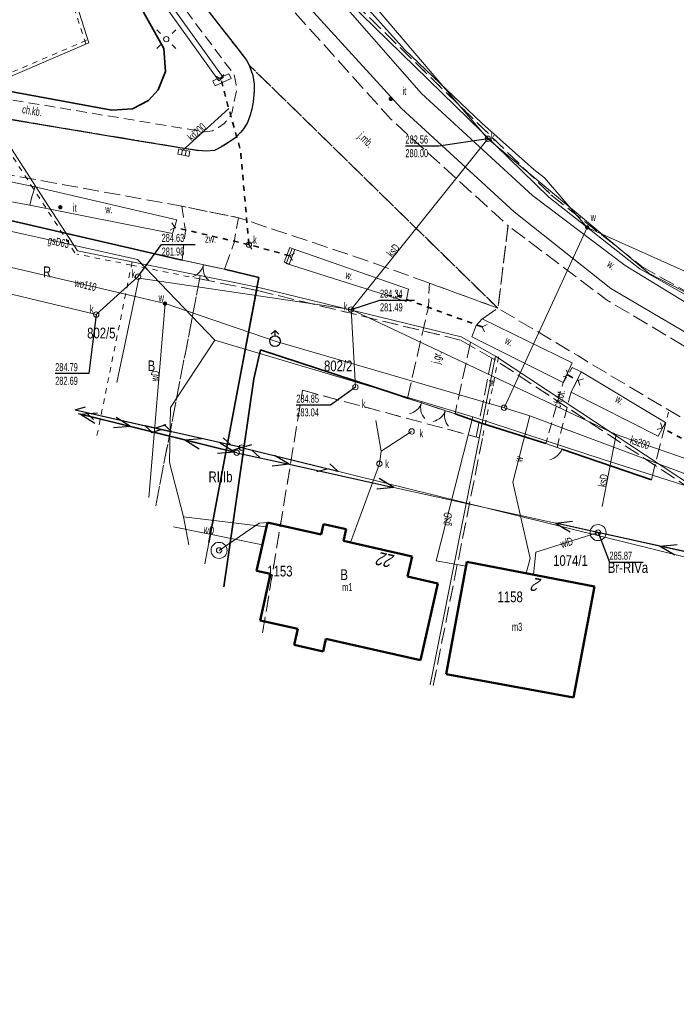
# Model space of a CAD drawing. Header units: metres. Extents: x 7428509 to 7430603, y 5527625 to 5529161.
# Tile 13 of 29: x 7430063 to 7430124, y 5527736 to 5527827. Entities that reach past the tile are written whole.
import ezdxf
from ezdxf.enums import TextEntityAlignment as Align

# ---------------------------------------------------------------- set-up
doc = ezdxf.new("R2010")
doc.units = ezdxf.units.M
doc.header["$MEASUREMENT"] = 0
for name, pattern in [('0.5_0.5', [1, 0.5, -0.5]), ('1.0_0.5', [1.5, 1, -0.5]), ('1.5_0.5', [2, 1.5, -0.5]), ('219-500', [0]), ('egkk-500', [2, 1.5, -0.5]), ('egug-500', [1, 0.5, -0.5]), ('otkz_500', [1, 0.5, -0.5]), ('otob_500', [0]), ('otof_500', [0]), ('suep_nn_500', [0]), ('sutp_500', [0])]:
    doc.linetypes.add(name, pattern=pattern)
doc.layers.get('0').update_dxf_attribs({"color": 2, "linetype": 'CONTINUOUS', "lineweight": 5})
for name, color, linetype in [('210-oznaczenie konturu użytku gruntowego', 7, 'CONTINUOUS'), ('211-numer działki ewidencyjnej', 7, 'CONTINUOUS'), ('217-Granica konturu po granicy działki', 7, 'CONTINUOUS'), ('217-kontur klasyfikacyjny', 7, 'CONTINUOUS'), ('218-Granica użytku po granicy działki', 7, 'CONTINUOUS'), ('218-kontur użytku gruntowego', 7, 'CONTINUOUS'), ('219-działka ewidencyjna', 7, 'CONTINUOUS'), ('238-Punkt adresowy budynku', 7, 'CONTINUOUS'), ('312-budynek ewidencyjny', 7, 'CONTINUOUS'), ('312-oznaczenie budynku ewidencyjnego', 7, 'CONTINUOUS'), ('312-oznaczenie budynku ewidencyjnego-Atr117', 7, 'CONTINUOUS'), ('brama', 7, 'CONTINUOUS'), ('chodnik', 7, 'CONTINUOUS'), ('chodnik-Atr17', 7, 'CONTINUOUS'), ('furtka', 7, 'CONTINUOUS'), ('hydrant', 7, 'CONTINUOUS'), ('inny obiekt zagospodarowania terenu', 7, 'CONTINUOUS'), ('inny obiekt zagospodarowania terenu-Atr17', 7, 'CONTINUOUS'), ('jezdnia', 7, 'CONTINUOUS'), ('jezdnia-Atr17', 7, 'CONTINUOUS'), ('kratka ściekowa', 7, 'CONTINUOUS'), ('krawężnik', 7, 'CONTINUOUS'), ('latarnia', 7, 'CONTINUOUS'), ('obszar utwardzony', 7, 'CONTINUOUS'), ('obszar utwardzony-Atr17', 7, 'CONTINUOUS'), ('ogrodzenie trwałe', 7, 'CONTINUOUS'), ('podpora (punkt)', 7, 'CONTINUOUS'), ('przepust', 7, 'CONTINUOUS'), ('przewód elektroenergetyczny niskiego napięcia', 7, 'CONTINUOUS'), ('przewód gazowy', 7, 'CONTINUOUS'), ('przewód gazowy-Atr1', 7, 'CONTINUOUS'), ('przewód kanalizacyjny', 7, 'CONTINUOUS'), ('przewód kanalizacyjny-Atr1', 7, 'CONTINUOUS'), ('przewód telekomunikacyjny napowietrzny', 7, 'CONTINUOUS'), ('przewód wodociągowy', 7, 'CONTINUOUS'), ('przewód wodociągowy-Atr1', 7, 'CONTINUOUS'), ('rzędna', 7, 'CONTINUOUS'), ('rzędna-Atr2', 7, 'CONTINUOUS'), ('rzędna-Atr3', 7, 'CONTINUOUS'), ('rów przydrożny (linia)', 7, 'CONTINUOUS'), ('rów przydrożny (poligon)', 7, 'CONTINUOUS'), ('rów przydrożny (poligon)-Atr17', 7, 'CONTINUOUS'), ('studnia zwykła', 7, 'CONTINUOUS'), ('słup przewodów napowietrznych', 7, 'CONTINUOUS'), ('właz do komory lub kanału - okrągły', 7, 'CONTINUOUS'), ('właz do komory lub kanału - okrągły-Atr17', 7, 'CONTINUOUS'), ('zasuwa lub zawór', 7, 'CONTINUOUS'), ('zasuwa lub zawór-Atr17', 7, 'CONTINUOUS'), ('ściana oporowa (linia)', 7, 'CONTINUOUS')]:
    doc.layers.add(name, color=color, linetype=linetype)
doc.styles.get("Standard").update_dxf_attribs({"font": 'Working1250', "width": 0.75})
doc.linetypes.add('902-500', pattern='A,3.75,0,[1,ksztalty.shx,S=0.5,R=0,X=0,Y=0],3.75', length=7.5)
doc.linetypes.add('otdn_500_short', pattern='A,2.5,0,[21,ksztalty.shx,S=0.5,R=0,X=-1,Y=0],0.5', length=3)

# ---------------------------------------------------------------- blocks, each defined once
blk = doc.blocks.new('US25')
at = {"linetype": 'Continuous', "lineweight": 0}
h = blk.add_hatch(color=0, dxfattribs=at)
edge = h.paths.add_edge_path()
edge.add_arc((0, 0), 0.2, 0, 360)
blk = doc.blocks.new('US22')
at = {"color": 0, "linetype": 'Continuous', "lineweight": 13}
blk.add_circle((0, 0), 0.25, dxfattribs=at)
blk = doc.blocks.new('PW01')
at = {"linetype": 'Continuous', "lineweight": 13}
h = blk.add_hatch(color=0, dxfattribs=at)
edge = h.paths.add_edge_path()
edge.add_arc((0, 0), 0.045, 0, 360)
blk = doc.blocks.new('SM01')
at = {"color": 0, "linetype": 'Continuous', "lineweight": 13}
for p, q in [((-0.53, 0.531), (-0.883, 0.884)), ((0.531, 0.531), (0.884, 0.884)), ((-0.53, -0.53), (-0.883, -0.883)), ((0.531, -0.53), (0.884, -0.883))]:
    blk.add_line(p, q, dxfattribs=at)
blk.add_circle((0, 0), 0.25, dxfattribs=at)
blk = doc.blocks.new('IB04')
at = {"color": 0, "linetype": 'Continuous', "lineweight": 13}
blk.add_circle((0, 0), 0.25, dxfattribs=at)
blk = doc.blocks.new('US05')
at = {"color": 0, "linetype": 'Continuous', "lineweight": 13}
for p, q in [((-0.525, -0.25), (-0.525, 0.25)), ((-0.525, 0.25), (-0.175, 0.25)), ((-0.175, -0.25), (-0.175, 0.25)), ((-0.175, 0.25), (0.175, 0.25)), ((0.175, -0.25), (0.175, 0.25)), ((0.175, 0.25), (0.525, 0.25)), ((0.525, -0.25), (0.525, 0.25)), ((-0.525, -0.25), (-0.175, -0.25)), ((-0.175, -0.25), (0.175, -0.25)), ((0.175, -0.25), (0.525, -0.25))]:
    blk.add_line(p, q, dxfattribs=at)
blk = doc.blocks.new('US13')
at = {"color": 0, "linetype": 'Continuous', "lineweight": 13}
for radius in [0.75, 0.25]:
    blk.add_circle((0, 0), radius, dxfattribs=at)
blk = doc.blocks.new('US15')
at = {"color": 0, "linetype": 'Continuous', "lineweight": 13}
blk.add_circle((0, 0), 0.25, dxfattribs=at)
blk = doc.blocks.new('SUWH')
at = {"color": 0, "linetype": 'Continuous'}
for p in [(-0.354, 0.646), (0, 0.5), (0.354, 0.646)]:
    blk.add_line(p, (0, 1), dxfattribs=at)
blk.add_circle((0, 0), 0.5, dxfattribs=at)
blk = doc.blocks.new('IB05')
at = {"color": 0, "linetype": 'Continuous', "lineweight": 13}
for q in [(0.354, 0.354), (0.354, -0.354)]:
    blk.add_line((0, 0), q, dxfattribs=at)
blk = doc.blocks.new('SUTP')
at = {"color": 0, "linetype": 'Continuous'}
for p, q in [((0, 0), (0.866, 0.5)), ((0, 0), (9.232, 0)), ((1.866, -0.5), (1, 0)), ((7.366, -0.5), (8.232, 0)), ((9.232, 0), (8.366, 0.5))]:
    blk.add_line(p, q, dxfattribs=at)
blk = doc.blocks.new('OK04')
at = {"color": 0, "linetype": 'Continuous', "lineweight": 0}
blk.add_arc((1.5, 0.001), 1.5, 120, 180, dxfattribs=at)
blk = doc.blocks.new('OK02')
at = {"color": 0, "linetype": 'Continuous', "lineweight": 0}
for centre, start, end in [((-1.5, 0), 0, 60), ((1.5, 0), 120, 180)]:
    blk.add_arc(centre, 1.5, start, end, dxfattribs=at)
blk = doc.blocks.new('SUEP1')
at = {"color": 0, "linetype": 'Continuous'}
for p, q in [((0, 0), (5, 0)), ((5, 0), (3.5, 0.5)), ((5, 0), (3.5, -0.5)), ((5, 0), (15, 0)), ((15, 0), (13.5, 0.5)), ((15, 0), (13.5, -0.5))]:
    blk.add_line(p, q, dxfattribs=at)

msp = doc.modelspace()

# ---------------------------------------------------------------- linework, layer by layer
at = {"layer": '217-Granica konturu po granicy działki', "color": 3, "linetype": '1.5_0.5', "lineweight": 18}
for p, q in [((7430091.289, 5527831.835), (7430112.539, 5527811.105)), ((7430112.516, 5527811.125), (7430112.516, 5527811.125)), ((7430112.516, 5527811.125), (7430112.516, 5527811.125)), ((7430112.516, 5527811.125), (7430120.976, 5527804.445)), ((7430112.539, 5527811.105), (7430112.539, 5527811.105)), ((7430112.539, 5527811.105), (7430112.539, 5527811.105)), ((7430120.938, 5527804.471), (7430120.938, 5527804.471)), ((7430120.938, 5527804.471), (7430120.938, 5527804.471)), ((7430120.938, 5527804.471), (7430138.138, 5527794.731)), ((7430120.976, 5527804.445), (7430120.976, 5527804.445)), ((7430120.976, 5527804.445), (7430120.976, 5527804.445)), ((7430085.101, 5527802.206), (7430079.751, 5527803.286)), ((7430079.751, 5527803.286), (7430079.751, 5527803.286)), ((7430079.751, 5527803.286), (7430079.751, 5527803.286)), ((7430104.079, 5527797.579), (7430085.089, 5527802.209)), ((7430085.089, 5527802.209), (7430085.089, 5527802.209)), ((7430085.089, 5527802.209), (7430085.089, 5527802.209)), ((7430085.101, 5527802.206), (7430085.101, 5527802.206)), ((7430085.101, 5527802.206), (7430085.101, 5527802.206)), ((7430107.193, 5527795.809), (7430104.003, 5527797.609)), ((7430104.003, 5527797.609), (7430104.003, 5527797.609)), ((7430104.003, 5527797.609), (7430104.003, 5527797.609)), ((7430104.079, 5527797.579), (7430104.079, 5527797.579)), ((7430104.079, 5527797.579), (7430104.079, 5527797.579)), ((7430105.536, 5527788.528), (7430107.046, 5527796.128)), ((7430107.046, 5527796.128), (7430107.046, 5527796.128)), ((7430107.046, 5527796.128), (7430107.046, 5527796.128)), ((7430127.375, 5527782.499), (7430107.175, 5527795.819)), ((7430107.175, 5527795.819), (7430107.175, 5527795.819)), ((7430107.175, 5527795.819), (7430107.175, 5527795.819)), ((7430107.193, 5527795.809), (7430107.193, 5527795.809)), ((7430107.193, 5527795.809), (7430107.193, 5527795.809)), ((7430106.124, 5527788.412), (7430101.536, 5527765.386)), ((7430105.536, 5527788.528), (7430105.536, 5527788.528)), ((7430105.536, 5527788.528), (7430105.536, 5527788.528)), ((7430106.124, 5527788.412), (7430106.124, 5527788.412)), ((7430106.124, 5527788.412), (7430106.124, 5527788.412)), ((7430101.536, 5527765.386), (7430101.536, 5527765.386)), ((7430101.536, 5527765.386), (7430101.536, 5527765.386))]:
    msp.add_line(p, q, dxfattribs=at)
at = {"layer": '217-kontur klasyfikacyjny', "color": 92, "linetype": 'egkk-500', "lineweight": 18, "flags": 128}
for points in [[(7430079.81, 5527803.58), (7430075.656, 5527782.138)], [(7430085.625, 5527770.294), (7430089.35, 5527792.9)], [(7430089.35, 5527792.9), (7430105.83, 5527788.47)]]:
    msp.add_lwpolyline(points, dxfattribs=at)
at = {"layer": '218-Granica użytku po granicy działki', "color": 3, "linetype": '0.5_0.5', "lineweight": 18}
for p, q in [((7430069.124, 5527825.199), (7430063.064, 5527844.239)), ((7430091.289, 5527831.835), (7430112.539, 5527811.105)), ((7430058.632, 5527820.996), (7430069.292, 5527825.566)), ((7430069.124, 5527825.199), (7430069.124, 5527825.199)), ((7430069.124, 5527825.199), (7430069.124, 5527825.199)), ((7430069.292, 5527825.566), (7430069.292, 5527825.566)), ((7430069.292, 5527825.566), (7430069.292, 5527825.566)), ((7430064.258, 5527811.677), (7430058.498, 5527820.557)), ((7430068.108, 5527805.727), (7430064.258, 5527811.677)), ((7430064.258, 5527811.677), (7430064.258, 5527811.677)), ((7430064.258, 5527811.677), (7430064.258, 5527811.677)), ((7430064.258, 5527811.677), (7430064.258, 5527811.677)), ((7430064.258, 5527811.677), (7430064.258, 5527811.677)), ((7430112.516, 5527811.125), (7430112.516, 5527811.125)), ((7430112.516, 5527811.125), (7430112.516, 5527811.125)), ((7430112.516, 5527811.125), (7430120.976, 5527804.445)), ((7430112.539, 5527811.105), (7430112.539, 5527811.105)), ((7430112.539, 5527811.105), (7430112.539, 5527811.105)), ((7430068.108, 5527805.727), (7430068.108, 5527805.727)), ((7430068.108, 5527805.727), (7430068.108, 5527805.727)), ((7430073.391, 5527804.566), (7430068.301, 5527805.596)), ((7430068.301, 5527805.596), (7430068.301, 5527805.596)), ((7430068.301, 5527805.596), (7430068.301, 5527805.596)), ((7430079.751, 5527803.286), (7430073.391, 5527804.566)), ((7430073.391, 5527804.566), (7430073.391, 5527804.566)), ((7430073.391, 5527804.566), (7430073.391, 5527804.566)), ((7430073.391, 5527804.566), (7430073.391, 5527804.566)), ((7430073.391, 5527804.566), (7430073.391, 5527804.566)), ((7430120.938, 5527804.471), (7430120.938, 5527804.471)), ((7430120.938, 5527804.471), (7430120.938, 5527804.471)), ((7430120.938, 5527804.471), (7430138.138, 5527794.731)), ((7430120.976, 5527804.445), (7430120.976, 5527804.445)), ((7430120.976, 5527804.445), (7430120.976, 5527804.445)), ((7430079.751, 5527803.286), (7430079.751, 5527803.286)), ((7430079.751, 5527803.286), (7430079.751, 5527803.286)), ((7430085.101, 5527802.206), (7430079.751, 5527803.286)), ((7430079.751, 5527803.286), (7430079.751, 5527803.286)), ((7430079.751, 5527803.286), (7430079.751, 5527803.286)), ((7430104.079, 5527797.579), (7430085.089, 5527802.209)), ((7430085.089, 5527802.209), (7430085.089, 5527802.209)), ((7430085.089, 5527802.209), (7430085.089, 5527802.209)), ((7430085.101, 5527802.206), (7430085.101, 5527802.206)), ((7430085.101, 5527802.206), (7430085.101, 5527802.206)), ((7430107.193, 5527795.809), (7430104.003, 5527797.609)), ((7430104.003, 5527797.609), (7430104.003, 5527797.609)), ((7430104.003, 5527797.609), (7430104.003, 5527797.609)), ((7430104.079, 5527797.579), (7430104.079, 5527797.579)), ((7430104.079, 5527797.579), (7430104.079, 5527797.579)), ((7430107.634, 5527796.012), (7430106.124, 5527788.412)), ((7430127.375, 5527782.499), (7430107.175, 5527795.819)), ((7430107.175, 5527795.819), (7430107.175, 5527795.819)), ((7430107.175, 5527795.819), (7430107.175, 5527795.819)), ((7430107.193, 5527795.809), (7430107.193, 5527795.809)), ((7430107.193, 5527795.809), (7430107.193, 5527795.809)), ((7430107.634, 5527796.012), (7430107.634, 5527796.012)), ((7430107.634, 5527796.012), (7430107.634, 5527796.012)), ((7430106.124, 5527788.412), (7430101.536, 5527765.386)), ((7430106.124, 5527788.412), (7430106.124, 5527788.412)), ((7430106.124, 5527788.412), (7430106.124, 5527788.412)), ((7430106.124, 5527788.412), (7430106.124, 5527788.412)), ((7430106.124, 5527788.412), (7430106.124, 5527788.412)), ((7430101.536, 5527765.386), (7430101.536, 5527765.386)), ((7430101.536, 5527765.386), (7430101.536, 5527765.386))]:
    msp.add_line(p, q, dxfattribs=at)
at = {"layer": '218-kontur użytku gruntowego', "color": 3, "linetype": 'egug-500', "lineweight": 18, "flags": 128}
for points in [[(7430073.45, 5527804.86), (7430070.166, 5527788.661)], [(7430075.656, 5527782.138), (7430079.81, 5527803.58)], [(7430085.625, 5527770.294), (7430089.35, 5527792.9)], [(7430089.35, 5527792.9), (7430105.83, 5527788.47)]]:
    msp.add_lwpolyline(points, dxfattribs=at)
at = {"layer": '219-działka ewidencyjna', "color": 7, "linetype": '219-500', "lineweight": 18, "flags": 128}
for points in [[(7430063.35, 5527844.33), (7430069.41, 5527825.29)], [(7430091.08, 5527831.62), (7430112.33, 5527810.89)], [(7430058.75, 5527820.72), (7430069.41, 5527825.29)], [(7430058.75, 5527820.72), (7430064.51, 5527811.84)], [(7430068.36, 5527805.89), (7430064.51, 5527811.84)], [(7430112.33, 5527810.89), (7430120.79, 5527804.21)], [(7430068.36, 5527805.89), (7430085.16, 5527802.5)], [(7430120.79, 5527804.21), (7430137.99, 5527794.47)], [(7430080.219, 5527776.717), (7430085.16, 5527802.5)], [(7430104.15, 5527797.87), (7430085.16, 5527802.5)], [(7430107.34, 5527796.07), (7430104.15, 5527797.87)], [(7430101.242, 5527765.444), (7430107.34, 5527796.07)], [(7430107.34, 5527796.07), (7430127.54, 5527782.75)]]:
    msp.add_lwpolyline(points, dxfattribs=at)
at = {"layer": '312-budynek ewidencyjny', "color": 7, "linetype": 'Continuous', "lineweight": 50, "flags": 128}
for points in [[(7430085.06, 5527776.08), (7430086.08, 5527780.58)], [(7430086.08, 5527780.58), (7430091.09, 5527779.45)], [(7430091.09, 5527779.45), (7430091.3, 5527780.42)], [(7430091.3, 5527780.42), (7430093.43, 5527779.94)], [(7430093.43, 5527779.94), (7430093.18, 5527778.85)], [(7430093.18, 5527778.85), (7430099.56, 5527777.41)], [(7430099.56, 5527777.41), (7430099.14, 5527775.54)], [(7430102.75, 5527766.43), (7430104.68, 5527776.89)], [(7430104.68, 5527776.89), (7430116.59, 5527774.62)], [(7430086.37, 5527775.78), (7430085.06, 5527776.08)], [(7430085.39, 5527771.44), (7430086.37, 5527775.78)], [(7430099.14, 5527775.54), (7430101.97, 5527774.9)], [(7430101.97, 5527774.9), (7430100.35, 5527767.75)], [(7430116.59, 5527774.62), (7430114.63, 5527764.26)], [(7430088.91, 5527770.65), (7430085.39, 5527771.44)], [(7430088.58, 5527769.16), (7430088.91, 5527770.65)], [(7430091.53, 5527769.73), (7430091.27, 5527768.56)], [(7430100.35, 5527767.75), (7430091.53, 5527769.73)], [(7430091.27, 5527768.56), (7430088.58, 5527769.16)], [(7430114.63, 5527764.26), (7430102.75, 5527766.43)]]:
    msp.add_lwpolyline(points, dxfattribs=at)
at = {"layer": 'brama', "color": 7, "linetype": 'otob_500', "lineweight": 18, "flags": 128}
for points in [[(7430082.08, 5527804.18), (7430078.12, 5527805.02)], [(7430103.57, 5527790.71), (7430101.74, 5527791.3), (7430099.13, 5527792.15)]]:
    msp.add_lwpolyline(points, dxfattribs=at)
at = {"layer": 'chodnik', "color": 7, "linetype": '1.0_0.5', "lineweight": 18, "flags": 128}
for points in [[(7430032.19, 5528026.26), (7430034, 5528026.44), (7430037.56, 5527998.2), (7430037.79, 5527996.14), (7430038.96, 5527986.19), (7430039.76, 5527979.21), (7430040.73, 5527971.27), (7430041.93, 5527961.49), (7430042.92, 5527953.53), (7430043.18, 5527951.54), (7430043.92, 5527945.61), (7430044.65, 5527939.65), (7430045.39, 5527933.85), (7430045.91, 5527929.9), (7430045.98, 5527929.43), (7430046.57, 5527924.94), (7430047.3, 5527919.97), (7430047.88, 5527916.03), (7430048.54, 5527912.07), (7430049.23, 5527908.12), (7430049.72, 5527905.18), (7430050.17, 5527902.71), (7430050.78, 5527899.26), (7430051.36, 5527896.33), (7430051.93, 5527893.41), (7430052.54, 5527890.44), (7430053.18, 5527887.55), (7430053.62, 5527885.57), (7430053.72, 5527885.17), (7430054.32, 5527882.67), (7430055.12, 5527879.82), (7430056.22, 5527875.95), (7430057.58, 5527871.46), (7430058.24, 5527869.51), (7430058.92, 5527867.65), (7430059.99, 5527864.79), (7430060.69, 5527862.91), (7430061.9, 5527860.16), (7430062.3, 5527859.17), (7430063.14, 5527857.42), (7430064.37, 5527854.68), (7430065.45, 5527852.48), (7430066.15, 5527851.12), (7430067.34, 5527848.88), (7430068.84, 5527846.26), (7430070.36, 5527843.74), (7430071.96, 5527841.16), (7430075.68, 5527835.21), (7430077.34, 5527832.69), (7430078.49, 5527831.07), (7430079.67, 5527829.43), (7430081.51, 5527827.03), (7430083.31, 5527824.72), (7430084.11, 5527823.66), (7430084.36, 5527823.22), (7430084.71, 5527822.25), (7430084.84, 5527821.44), (7430084.83, 5527820.78), (7430084.75, 5527819.78), (7430084.62, 5527819.11), (7430084.47, 5527818.55), (7430084.2, 5527817.85), (7430084.04, 5527817.56), (7430083.83, 5527817.26), (7430083.6, 5527816.96), (7430083.11, 5527816.47), (7430082.62, 5527816.11), (7430081.73, 5527815.55), (7430081.12, 5527815.26), (7430080.37, 5527815.2), (7430079.64, 5527815.26), (7430073.7, 5527816.23), (7430050.63, 5527820.08), (7430042.585, 5527821.432)], [(7430041.961, 5527823.313), (7430043.82, 5527823), (7430043.96, 5527823.93), (7430045.59, 5527823.65), (7430045.48, 5527822.69), (7430051.07, 5527821.83), (7430073.83, 5527818.04), (7430079.75, 5527817.07), (7430080.21, 5527816.98), (7430080.94, 5527817.1), (7430081.51, 5527817.4), (7430082.05, 5527817.77), (7430082.51, 5527818.3), (7430082.79, 5527818.86), (7430083.18, 5527820.86), (7430083.14, 5527821.38), (7430083.07, 5527821.88), (7430082.94, 5527822.35), (7430080, 5527826.26), (7430078.24, 5527828.63), (7430077.02, 5527830.25), (7430076.46, 5527831.07), (7430074.93, 5527833.4), (7430069.97, 5527841.16), (7430068.38, 5527843.7), (7430067.39, 5527845.4), (7430064.96, 5527849.75), (7430063.91, 5527851.73), (7430062.73, 5527854.19), (7430061.51, 5527856.76), (7430060.61, 5527858.73), (7430060.24, 5527859.66), (7430059.46, 5527861.53), (7430058.67, 5527863.23), (7430057.87, 5527865.49), (7430056.95, 5527868.01), (7430056.2, 5527870.12), (7430055.08, 5527873.71), (7430054.55, 5527875.68), (7430053.68, 5527878.51), (7430053.2, 5527880.7), (7430052.61, 5527882.82), (7430052.03, 5527885.3), (7430051.14, 5527889.16), (7430050.49, 5527892.12), (7430049.74, 5527896.02), (7430049.05, 5527899.46), (7430048.15, 5527904.44), (7430047.73, 5527907), (7430047.1, 5527910.63), (7430046.57, 5527913.9), (7430045.83, 5527918.56), (7430044.67, 5527926.45), (7430044.32, 5527929.12), (7430043.78, 5527933.41), (7430042.64, 5527940.31), (7430042.59, 5527942.31), (7430041.45, 5527951.55), (7430041.39, 5527952.27), (7430040.28, 5527961.2), (7430039.17, 5527970.12), (7430037.97, 5527980.04), (7430036.92, 5527989.03), (7430036.11, 5527995.98), (7430032.19, 5528026.26)]]:
    msp.add_lwpolyline(points, dxfattribs=at)
msp.add_lwpolyline([(7430114.5, 5527795.02), (7430115.33, 5527794.61), (7430114.41, 5527792.73), (7430114.25, 5527792.21), (7430113.09, 5527787.57), (7430112.04, 5527787.93), (7430113.65, 5527793.62)], close=True, dxfattribs=at)
at = {"layer": 'furtka', "color": 7, "linetype": 'otof_500', "lineweight": 18, "flags": 128}
msp.add_lwpolyline([(7430113.53, 5527787.42), (7430112.04, 5527787.93)], dxfattribs=at)
at = {"layer": 'jezdnia', "color": 7, "linetype": '1.5_0.5', "lineweight": 18, "flags": 128}
for points in [[(7430107.57, 5527800.55), (7430084.36, 5527823.22), (7430084.11, 5527823.66), (7430083.31, 5527824.72), (7430081.51, 5527827.03), (7430079.67, 5527829.43), (7430078.49, 5527831.07), (7430077.34, 5527832.69), (7430075.68, 5527835.21), (7430071.96, 5527841.16), (7430070.36, 5527843.74), (7430068.84, 5527846.26), (7430067.34, 5527848.88), (7430066.15, 5527851.12), (7430065.45, 5527852.48), (7430064.37, 5527854.68), (7430063.14, 5527857.42), (7430062.3, 5527859.17), (7430061.9, 5527860.16), (7430060.69, 5527862.91), (7430059.99, 5527864.79), (7430058.92, 5527867.65), (7430058.24, 5527869.51), (7430057.58, 5527871.46), (7430056.22, 5527875.95), (7430055.12, 5527879.82), (7430054.32, 5527882.67), (7430053.72, 5527885.17), (7430053.62, 5527885.57), (7430053.18, 5527887.55), (7430052.54, 5527890.44), (7430051.93, 5527893.41), (7430051.36, 5527896.33), (7430050.78, 5527899.26), (7430050.17, 5527902.71), (7430049.72, 5527905.18), (7430049.23, 5527908.12), (7430048.54, 5527912.07), (7430047.88, 5527916.03), (7430047.3, 5527919.97), (7430046.57, 5527924.94), (7430045.98, 5527929.43), (7430045.91, 5527929.9), (7430045.39, 5527933.85), (7430044.65, 5527939.65), (7430043.92, 5527945.61), (7430043.18, 5527951.54), (7430049.29, 5527952.34), (7430052.08, 5527930.12), (7430056.32, 5527903.31), (7430057.82, 5527895.02), (7430059.62, 5527886.51), (7430063.67, 5527872.63), (7430068.18, 5527861.13), (7430074.19, 5527849.12), (7430080.95, 5527838.32), (7430087.82, 5527829.03), (7430097.62, 5527818.14), (7430108.51, 5527808.26)], [(7430218.72, 5527774.18), (7430227.31, 5527774.43), (7430231.28, 5527774.78), (7430239.73, 5527775.28), (7430258.88, 5527776.6), (7430265.78, 5527776.94), (7430272.99, 5527777.08), (7430275.65, 5527777.09), (7430279.78, 5527777.08), (7430287.68, 5527776.81), (7430300.49, 5527775.58), (7430307.06, 5527774.6), (7430313.64, 5527773.32), (7430319.73, 5527772.11), (7430324.82, 5527770.64), (7430333.05, 5527768.08), (7430338.5, 5527766), (7430343.67, 5527764.03), (7430352.21, 5527760.93), (7430363.19, 5527756.51), (7430374.78, 5527752.04), (7430383.71, 5527748.4), (7430391.19, 5527745.47), (7430398.82, 5527742.26), (7430405.67, 5527739.56), (7430416.91, 5527734.95), (7430426.65, 5527730.94), (7430433.43, 5527728.12), (7430437.36, 5527726.5), (7430449.37, 5527721.78), (7430451.39, 5527720.79), (7430454.51, 5527719.6), (7430464.72, 5527715.44), (7430474.73, 5527710.97), (7430482.04, 5527707.47), (7430487.88, 5527704.42), (7430493.78, 5527701.27), (7430498.17, 5527698.65), (7430504.13, 5527695.31), (7430510.77, 5527690.85), (7430521, 5527683.91), (7430532.55, 5527676.34), (7430544.06, 5527668.43), (7430549.96, 5527664.51), (7430559.13, 5527658.16), (7430571.4, 5527649.51), (7430569.45, 5527643.86), (7430555.54, 5527653.3), (7430546.8, 5527659.2), (7430540.11, 5527663.7), (7430529.1, 5527671.25), (7430517.8, 5527679.08), (7430507.45, 5527686.02), (7430501.43, 5527689.95), (7430495.41, 5527693.93), (7430491.1, 5527696.25), (7430485.74, 5527699.33), (7430481.21, 5527701.81), (7430480.13, 5527702.35), (7430471.61, 5527706.18), (7430463.58, 5527709.54), (7430451.04, 5527714.69), (7430447.64, 5527716.07), (7430440.85, 5527718.96), (7430435.02, 5527721.25), (7430430.87, 5527722.99), (7430424.16, 5527725.77), (7430414.42, 5527729.68), (7430403.46, 5527734.19), (7430396.47, 5527737.08), (7430389.75, 5527739.82), (7430382.09, 5527742.69), (7430372.75, 5527746.43), (7430361.16, 5527750.96), (7430349.66, 5527755.38), (7430341.86, 5527758.43), (7430336.34, 5527760.63), (7430331.23, 5527762.31), (7430323.1, 5527764.98), (7430318.31, 5527766.28), (7430312.85, 5527767.47), (7430304.15, 5527769.03), (7430300.25, 5527769.55), (7430287.26, 5527770.83), (7430280.45, 5527771.04), (7430275.3, 5527771.07), (7430273.11, 5527771.05), (7430266.58, 5527770.97), (7430259.14, 5527770.67), (7430239.76, 5527769.43), (7430231.81, 5527768.91), (7430225.21, 5527768.56), (7430224.52, 5527768.48), (7430218.39, 5527768.43), (7430214.4, 5527768.28), (7430211.27, 5527768.15), (7430207.41, 5527768.07), (7430204.52, 5527768.02), (7430196.23, 5527768.43), (7430185.83, 5527769.19), (7430181.8, 5527769.85), (7430178.28, 5527770.29), (7430167.45, 5527772.79), (7430160.97, 5527774.51), (7430155.15, 5527776.42), (7430154.1, 5527776.75), (7430150.29, 5527778.22), (7430145.6, 5527780.1), (7430143.71, 5527781.18), (7430137.72, 5527783.81), (7430131.73, 5527786.81), (7430128.38, 5527788.35), (7430125.36, 5527789.94), (7430115.89, 5527795.58), (7430115.01, 5527796.13), (7430107.57, 5527800.55), (7430108.51, 5527808.26), (7430117.7, 5527801.33), (7430128.09, 5527795.14), (7430131.32, 5527793.39), (7430137.58, 5527790.41), (7430141.49, 5527788.64), (7430146.14, 5527786.64), (7430154.15, 5527783.23), (7430157.61, 5527782.02), (7430159.64, 5527781.2), (7430165.62, 5527779.38), (7430170.12, 5527778.22), (7430179.29, 5527776.08), (7430182.34, 5527775.63), (7430186.25, 5527774.99), (7430196.42, 5527774.2), (7430204.17, 5527774), (7430212.15, 5527774.03)], [(7430099.13, 5527792.15), (7430101.08, 5527800.63), (7430101.18, 5527802.89), (7430107.57, 5527800.55), (7430106.11, 5527799.55), (7430105.55, 5527798.94), (7430105.13, 5527797.89), (7430103.57, 5527790.71)]]:
    msp.add_lwpolyline(points, close=True, dxfattribs=at)
for points in [[(7430042.585, 5527821.432), (7430050.63, 5527820.08), (7430073.7, 5527816.23), (7430079.64, 5527815.26), (7430080.37, 5527815.2), (7430081.12, 5527815.26), (7430081.73, 5527815.55), (7430082.62, 5527816.11), (7430083.11, 5527816.47), (7430083.6, 5527816.96), (7430083.83, 5527817.26), (7430084.04, 5527817.56), (7430084.2, 5527817.85), (7430084.47, 5527818.55), (7430084.62, 5527819.11), (7430084.75, 5527819.78), (7430084.83, 5527820.78), (7430084.84, 5527821.44), (7430084.71, 5527822.25), (7430084.36, 5527823.22), (7430107.57, 5527800.55), (7430101.18, 5527802.89), (7430094.47, 5527805.29), (7430083.37, 5527808.99), (7430078.08, 5527810.06), (7430058.28, 5527813.66), (7430050.72, 5527814.83), (7430049.84, 5527814.97), (7430047.722, 5527815.328)], [(7430121.88, 5527784.54), (7430123.47, 5527790.86)]]:
    msp.add_lwpolyline(points, dxfattribs=at)
at = {"layer": 'krawężnik', "color": 7, "linetype": 'Continuous', "lineweight": 25, "flags": 128}
for points in [[(7430079.67, 5527829.43), (7430081.51, 5527827.03), (7430083.31, 5527824.72), (7430084.11, 5527823.66), (7430084.36, 5527823.22), (7430084.71, 5527822.25), (7430084.84, 5527821.44), (7430084.83, 5527820.78), (7430084.75, 5527819.78), (7430084.62, 5527819.11), (7430084.47, 5527818.55), (7430084.2, 5527817.85), (7430084.04, 5527817.56), (7430083.83, 5527817.26), (7430083.6, 5527816.96), (7430083.11, 5527816.47), (7430082.62, 5527816.11), (7430081.73, 5527815.55), (7430081.12, 5527815.26), (7430080.37, 5527815.2), (7430079.64, 5527815.26)], [(7430042.585, 5527821.432), (7430050.63, 5527820.08), (7430073.7, 5527816.23), (7430079.64, 5527815.26)]]:
    msp.add_lwpolyline(points, dxfattribs=at)
at = {"layer": 'obszar utwardzony', "color": 7, "linetype": '1.5_0.5', "lineweight": 18, "flags": 128}
msp.add_lwpolyline([(7430078.12, 5527805.02), (7430078.42, 5527807.8), (7430078.08, 5527810.06), (7430083.37, 5527808.99), (7430082.96, 5527806.66), (7430082.08, 5527804.18)], close=True, dxfattribs=at)
at = {"layer": 'ogrodzenie trwałe', "color": 7, "linetype": '902-500', "lineweight": 35, "flags": 128}
for points in [[(7430061.73, 5527851.02), (7430061.85, 5527850.77), (7430076.41, 5527824.75)], [(7430045.37, 5527823.83), (7430071.56, 5527819), (7430073.5, 5527819.15), (7430074.97, 5527819.91), (7430075.89, 5527820.92), (7430076.56, 5527822.63), (7430076.41, 5527824.75)], [(7430058.379, 5527802.666), (7430059.66, 5527809.27), (7430078.12, 5527805.02)], [(7430085.26, 5527803.4), (7430082.08, 5527804.18)], [(7430085.26, 5527803.4), (7430080.61, 5527778.71)], [(7430082.012, 5527774.587), (7430084.79, 5527793.97), (7430085.41, 5527796.67)], [(7430085.41, 5527796.67), (7430097.95, 5527792.56)], [(7430099.13, 5527792.15), (7430097.95, 5527792.56)], [(7430106.05, 5527789.84), (7430103.57, 5527790.71)], [(7430112.04, 5527787.93), (7430106.05, 5527789.84)], [(7430121.88, 5527784.54), (7430113.53, 5527787.42)]]:
    msp.add_lwpolyline(points, dxfattribs=at)
at = {"layer": 'przepust', "color": 7, "linetype": 'otkz_500', "lineweight": 35, "flags": 128}
for points in [[(7430088.16, 5527805.44), (7430084.34, 5527806.48), (7430083.57, 5527815.23), (7430082.46, 5527819.18), (7430081.74, 5527821.9)], [(7430084.34, 5527806.48), (7430077.42, 5527808.08)], [(7430106.1, 5527798.81), (7430098.27, 5527801.66)], [(7430114.12, 5527794.3), (7430115.06, 5527793.81)], [(7430128.23, 5527786.54), (7430122.89, 5527789.39)]]:
    msp.add_lwpolyline(points, dxfattribs=at)
at = {"layer": 'przewód elektroenergetyczny niskiego napięcia', "color": 1, "linetype": 'suep_nn_500', "lineweight": 18, "flags": 128}
for points in [[(7430068.432, 5527790.722), (7430083.21, 5527787.08)], [(7430083.21, 5527787.08), (7430127.59, 5527777.29)]]:
    msp.add_lwpolyline(points, dxfattribs=at)
at = {"layer": 'przewód gazowy', "color": 52, "linetype": 'Continuous', "lineweight": 18, "flags": 128}
for points in [[(7430212.89, 5527762.51), (7430187.84, 5527761.9), (7430167.96, 5527765.73), (7430156.37, 5527770.54), (7430143.45, 5527776.14), (7430131.07, 5527782.08), (7430117.28, 5527786.49), (7430105.22, 5527790.41), (7430081.15, 5527797.57), (7430073.95, 5527805.09), (7430056.2, 5527809.03)], [(7430081.15, 5527797.57), (7430077.04, 5527791.28), (7430076.93, 5527786.16), (7430078.24, 5527781.09)], [(7430105.22, 5527790.41), (7430101.81, 5527776.99), (7430104.61, 5527776.5)], [(7430078.24, 5527781.09), (7430085.98, 5527780.16)], [(7430078.735, 5527778.481), (7430078.24, 5527781.09)]]:
    msp.add_lwpolyline(points, dxfattribs=at)
at = {"layer": 'przewód kanalizacyjny', "color": 34, "linetype": 'Continuous', "lineweight": 18, "flags": 128}
for points in [[(7430121.67, 5527803.79), (7430106.63, 5527816.35), (7430088.16, 5527838.04), (7430073.02, 5527864.21), (7430064.47, 5527895.73)], [(7430078.09, 5527815.19), (7430082.46, 5527819.18)], [(7430094.28, 5527793.19), (7430093.87, 5527800.43), (7430106.63, 5527816.35)], [(7430121.67, 5527803.79), (7430139.04, 5527794.84), (7430165.11, 5527784.96), (7430163.8, 5527769.36), (7430182.62, 5527764.59), (7430195.79, 5527763.28), (7430239.84, 5527764.04), (7430282.61, 5527763.44), (7430297.65, 5527760.78), (7430318.83, 5527757.27), (7430358.09, 5527744.23), (7430410.01, 5527722.7), (7430446.96, 5527706.78), (7430476.29, 5527691.86)], [(7430074.02, 5527803.5), (7430070.09, 5527799.95), (7430058.287, 5527802.776)], [(7430163.8, 5527769.36), (7430136.91, 5527782.39), (7430118.6, 5527788.79), (7430093.87, 5527800.43), (7430074.09, 5527803.35), (7430072.02, 5527793.62)], [(7430096.69, 5527787.22), (7430096.17, 5527790.08)], [(7430099.52, 5527789.06), (7430096.69, 5527787.22), (7430096.51, 5527786.05), (7430094.51, 5527780.56), (7430093.83, 5527778.7)], [(7430117.29, 5527782.07), (7430118.6, 5527788.79)]]:
    msp.add_lwpolyline(points, dxfattribs=at)
at = {"layer": 'przewód telekomunikacyjny napowietrzny', "color": 30, "linetype": 'sutp_500', "lineweight": 18, "flags": 128}
for points in [[(7430068.144, 5527791.065), (7430083.66, 5527787.56)], [(7430135.4, 5527774.8), (7430083.66, 5527787.56)], [(7430083.66, 5527787.56), (7430135.4, 5527774.8)]]:
    msp.add_lwpolyline(points, dxfattribs=at)
at = {"layer": 'przewód wodociągowy', "color": 5, "linetype": 'Continuous', "lineweight": 18, "flags": 128}
for points in [[(7430077.057, 5527903.033), (7430067.61, 5527902.35), (7430063.44, 5527895.53), (7430069.67, 5527874.18), (7430073.99, 5527860.48), (7430078.56, 5527850.89), (7430085.03, 5527840.86), (7430091.62, 5527832.74), (7430098.84, 5527824.67), (7430106.08, 5527817.8), (7430110.91, 5527813.47), (7430111.9, 5527812.7)], [(7430108.14, 5527791.27), (7430115.9, 5527808.08), (7430111.9, 5527812.7)], [(7430115.9, 5527808.08), (7430127.54, 5527802.86), (7430130.61, 5527801.32), (7430138.66, 5527797.67), (7430143.86, 5527796.24), (7430145.01, 5527796.96), (7430146.68, 5527801.27), (7430148.397, 5527808.311)], [(7430147.22, 5527771.96), (7430142.17, 5527774.28), (7430139.39, 5527777.49), (7430136.4, 5527780.95), (7430134.87, 5527781.45), (7430110.53, 5527790.53), (7430108.14, 5527791.27), (7430086.78, 5527797.47), (7430076.52, 5527800.98), (7430055.673, 5527805.881)], [(7430076.52, 5527800.98), (7430075.016, 5527782.9)], [(7430110.19, 5527775.84), (7430110.57, 5527777.22), (7430108.97, 5527784.32), (7430110.53, 5527790.53)], [(7430085.6, 5527778.48), (7430077.318, 5527780.164)], [(7430081.56, 5527777.97), (7430085.3, 5527780.5), (7430086.08, 5527780.58)], [(7430110.88, 5527775.71), (7430111.11, 5527777.8), (7430116.91, 5527779.63)]]:
    msp.add_lwpolyline(points, dxfattribs=at)
at = {"layer": 'rzędna-Atr2', "color": 7, "flags": 128}
for points in [[(7430106.63, 5527816.35), (7430102.07, 5527815.67), (7430098.94, 5527815.67)], [(7430074.01, 5527803.49), (7430076.2, 5527806.5), (7430079.346, 5527806.5)], [(7430093.87, 5527800.43), (7430096.57, 5527801.3), (7430099.78, 5527801.3)], [(7430070.1, 5527799.96), (7430069.42, 5527794.45), (7430066.274, 5527794.45)], [(7430094.28, 5527793.19), (7430091.94, 5527791.51), (7430088.762, 5527791.51)], [(7430116.91, 5527779.63), (7430117.97, 5527776.87), (7430121.121, 5527776.87)]]:
    msp.add_lwpolyline(points, dxfattribs=at)
at = {"layer": 'rów przydrożny (linia)', "color": 0, "linetype": 'CONTINUOUS', "lineweight": 18}
for p, q in [((7430075.324, 5527830.418), (7430081.537, 5527821.754)), ((7430075.736, 5527830.702), (7430081.943, 5527822.046)), ((7430081.943, 5527822.046), (7430081.74, 5527821.9)), ((7430081.537, 5527821.754), (7430081.74, 5527821.9))]:
    msp.add_line(p, q, dxfattribs=at)
at = {"layer": 'rów przydrożny (poligon)', "color": 7, "linetype": 'Continuous', "lineweight": 18, "flags": 128}
for points in [[(7430128.57, 5527796.23), (7430118.1, 5527802.39), (7430109.09, 5527809.54), (7430098.59, 5527819.18), (7430088.72, 5527829.98), (7430081.88, 5527839.1), (7430075.2, 5527849.93), (7430069.42, 5527861.44), (7430065.05, 5527872.88), (7430061.27, 5527887.03), (7430060.64, 5527894.22), (7430061.36, 5527895.16), (7430062.88, 5527895.39), (7430063.28, 5527894.84), (7430064.51, 5527887.68), (7430067.87, 5527873.97), (7430071.87, 5527862.57), (7430077.67, 5527850.7), (7430083.95, 5527840.29), (7430090.91, 5527831.48), (7430100.44, 5527820.57), (7430110.78, 5527811.06), (7430119.45, 5527804.52), (7430129.68, 5527798.29)], [(7430063.91, 5527810.17), (7430059.85, 5527810.9), (7430050.82, 5527812.89), (7430050.89, 5527813.35), (7430051.04, 5527813.9), (7430051.12, 5527814.18), (7430060.03, 5527812.78), (7430064.39, 5527811.86), (7430064.3, 5527811.59), (7430064.1, 5527810.93)], [(7430077.23, 5527807.52), (7430063.91, 5527810.17), (7430064.1, 5527810.93), (7430064.3, 5527811.59), (7430064.39, 5527811.86), (7430077.63, 5527808.79)], [(7430088.39, 5527806.12), (7430099.22, 5527802.31), (7430099.01, 5527801.19), (7430087.83, 5527804.71)], [(7430105.13, 5527797.89), (7430105.55, 5527798.94), (7430106.11, 5527799.55), (7430114.5, 5527795.47), (7430113.65, 5527793.62)], [(7430114.41, 5527792.73), (7430115.33, 5527794.61), (7430123.2, 5527789.89), (7430122.53, 5527788.61)]]:
    msp.add_lwpolyline(points, close=True, dxfattribs=at)
at = {"layer": 'ściana oporowa (linia)', "color": 0, "lineweight": 18}
for p, q in [((7430080.979, 5527821.749), (7430082.479, 5527822.409)), ((7430082.479, 5527822.409), (7430082.58, 5527822.18)), ((7430080.979, 5527821.749), (7430081.08, 5527821.52)), ((7430088.614, 5527806.023), (7430088.104, 5527804.653)), ((7430088.614, 5527806.023), (7430088.38, 5527806.11)), ((7430088.104, 5527804.653), (7430087.87, 5527804.74))]:
    msp.add_line(p, q, dxfattribs=at)
at = {"layer": 'ściana oporowa (linia)', "color": 0, "linetype": 'otdn_500_short', "lineweight": 18}
for p, q in [((7430082.681, 5527821.951), (7430082.58, 5527822.18)), ((7430081.181, 5527821.291), (7430081.08, 5527821.52)), ((7430081.181, 5527821.291), (7430082.681, 5527821.951)), ((7430088.146, 5527806.197), (7430087.636, 5527804.827)), ((7430088.146, 5527806.197), (7430088.38, 5527806.11)), ((7430087.636, 5527804.827), (7430087.87, 5527804.74))]:
    msp.add_line(p, q, dxfattribs=at)

# ---------------------------------------------------------------- block references
at = {"layer": 'brama', "color": 7, "linetype": 'Continuous', "lineweight": 18}
for p, rotation in [((7430080.1, 5527804.6), 168.024), ((7430100.435, 5527791.725), 161.961), ((7430102.655, 5527791.005), 162.13)]:
    msp.add_blockref('OK02', p, dxfattribs=dict(at, rotation=rotation))
at = {"layer": 'furtka', "color": 7, "linetype": 'Continuous', "lineweight": 18, "rotation": 161.105}
msp.add_blockref('OK04', (7430113.53, 5527787.42), dxfattribs=at)
at = {"layer": 'hydrant', "color": 5, "linetype": 'Continuous', "lineweight": 18}
msp.add_blockref('SUWH', (7430086.78, 5527797.47), dxfattribs=at)
at = {"layer": 'inny obiekt zagospodarowania terenu', "color": 7, "linetype": 'Continuous', "lineweight": 18}
for p in [(7430097.58, 5527820.06), (7430066.75, 5527809.96)]:
    msp.add_blockref('US25', p, dxfattribs=at)
at = {"layer": 'kratka ściekowa', "color": 34, "linetype": 'Continuous', "lineweight": 18, "rotation": 348.929}
msp.add_blockref('US05', (7430078.27, 5527815.05), dxfattribs=at)
at = {"layer": 'latarnia', "color": 7, "linetype": 'Continuous', "lineweight": 18}
msp.add_blockref('SM01', (7430076.64, 5527825.63), dxfattribs=at)
at = {"layer": 'podpora (punkt)', "color": 7, "linetype": 'Continuous', "lineweight": 18}
msp.add_blockref('IB04', (7430076.64, 5527825.63), dxfattribs=at)
at = {"layer": 'przepust', "color": 7, "linetype": 'Continuous', "lineweight": 35}
for p, rotation in [((7430081.74, 5527821.9), 104.826), ((7430077.42, 5527808.08), 166.981), ((7430084.34, 5527806.48), 346.9809999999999), ((7430088.16, 5527805.44), 344.7699999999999), ((7430098.27, 5527801.66), 159.9990000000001), ((7430106.1, 5527798.81), 339.999), ((7430114.12, 5527794.3), 152.468), ((7430115.06, 5527793.81), 332.468), ((7430122.89, 5527789.39), 151.9110000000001)]:
    msp.add_blockref('IB05', p, dxfattribs=dict(at, rotation=rotation))
at = {"layer": 'przewód elektroenergetyczny niskiego napięcia', "color": 1, "linetype": 'Continuous', "lineweight": 18}
for p, rotation in [((7430068.432, 5527790.722), 346.155), ((7430083.21, 5527787.08), 166.155), ((7430083.21, 5527787.08), 347.56), ((7430127.59, 5527777.29), 167.56)]:
    msp.add_blockref('SUEP1', p, dxfattribs=dict(at, rotation=rotation))
at = {"layer": 'przewód telekomunikacyjny napowietrzny', "color": 30, "linetype": 'Continuous', "lineweight": 18}
for p, rotation in [((7430068.144, 5527791.065), 347.271), ((7430083.66, 5527787.56), 167.271), ((7430083.66, 5527787.56), 346.1459999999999)]:
    msp.add_blockref('SUTP', p, dxfattribs=dict(at, rotation=rotation))
at = {"layer": 'rzędna', "color": 34, "linetype": 'Continuous', "lineweight": 18}
for p in [(7430106.63, 5527816.35), (7430074.01, 5527803.49), (7430093.87, 5527800.43), (7430094.28, 5527793.19)]:
    msp.add_blockref('PW01', p, dxfattribs=at)
at = {"layer": 'rzędna', "color": 34, "linetype": 'Continuous', "lineweight": 18, "rotation": 359.435}
msp.add_blockref('PW01', (7430070.1, 5527799.96), dxfattribs=at)
at = {"layer": 'rzędna', "color": 5, "linetype": 'Continuous', "lineweight": 18}
msp.add_blockref('PW01', (7430116.91, 5527779.63), dxfattribs=at)
at = {"layer": 'studnia zwykła', "color": 5, "linetype": 'Continuous', "lineweight": 18}
for p in [(7430116.91, 5527779.63), (7430081.56, 5527777.97)]:
    msp.add_blockref('US13', p, dxfattribs=at)
at = {"layer": 'słup przewodów napowietrznych', "color": 7, "linetype": 'Continuous', "lineweight": 18}
for p in [(7430083.21, 5527787.08), (7430083.66, 5527787.56)]:
    msp.add_blockref('US15', p, dxfattribs=at)
at = {"layer": 'właz do komory lub kanału - okrągły', "color": 7, "linetype": 'Continuous', "lineweight": 18}
for p in [(7430106.63, 5527816.35), (7430084.34, 5527806.48), (7430074.01, 5527803.49), (7430093.87, 5527800.43), (7430094.28, 5527793.19), (7430108.14, 5527791.27)]:
    msp.add_blockref('US22', p, dxfattribs=at)
for p, rotation in [((7430070.1, 5527799.96), 359.435), ((7430099.52, 5527789.06), 33.031), ((7430096.51, 5527786.05), 81.18)]:
    msp.add_blockref('US22', p, dxfattribs=dict(at, rotation=rotation))
at = {"layer": 'zasuwa lub zawór', "color": 5, "linetype": 'Continuous', "lineweight": 18}
msp.add_blockref('US25', (7430115.9, 5527808.08), dxfattribs=at)
at = {"layer": 'zasuwa lub zawór', "color": 5, "linetype": 'Continuous', "lineweight": 18, "rotation": 359.4229999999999}
msp.add_blockref('US25', (7430076.52, 5527800.98), dxfattribs=at)

# ---------------------------------------------------------------- texts
at = {"layer": '210-oznaczenie konturu użytku gruntowego', "color": 3, "linetype": 'Continuous', "lineweight": 18, "width": 0.79}
for s, p in [('R', (7430065.13, 5527803.44)), ('B', (7430074.9, 5527794.68)), ('RIIIb', (7430080.58, 5527784.33)), ('B', (7430092.88, 5527775.21)), ('Br-RIVa', (7430117.82, 5527775.87))]:
    msp.add_text(s, height=1, dxfattribs=at).set_placement(p)
at = {"layer": '211-numer działki ewidencyjnej', "color": 7, "linetype": 'Continuous', "lineweight": 18, "width": 0.79}
for s, p in [('802/5', (7430071.9, 5527797.73)), ('1074/1', (7430115.95, 5527776.52))]:
    msp.add_text(s, height=1, dxfattribs=at).set_placement(p, align=Align.RIGHT)
msp.add_text('802/2', height=1, dxfattribs=at).set_placement((7430091.35, 5527795.67), align=Align.TOP_LEFT)
at = {"layer": '238-Punkt adresowy budynku', "color": 7, "linetype": 'Continuous', "lineweight": 25, "oblique": 15, "width": 0.79}
for s, rotation, p in [('22', 167.246, (7430098.02, 5527777.5)), ('2', 169.206, (7430111.72, 5527775.29))]:
    msp.add_text(s, height=1.25, rotation=rotation, dxfattribs=at).set_placement(p)
at = {"layer": '312-oznaczenie budynku ewidencyjnego', "color": 7, "linetype": 'Continuous', "lineweight": 18, "width": 0.79}
msp.add_text('1153', height=1, dxfattribs=at).set_placement((7430086.06, 5527776.54), align=Align.TOP_LEFT)
msp.add_text('1158', height=1, dxfattribs=at).set_placement((7430107.54, 5527773.14))
at = {"layer": '312-oznaczenie budynku ewidencyjnego-Atr117', "color": 7, "width": 0.667}
msp.add_text('m1', height=0.75, dxfattribs=at).set_placement((7430093.52, 5527774.17), align=Align.CENTER)
msp.add_text('m3', height=0.75, dxfattribs=at).set_placement((7430108.88, 5527770.47))
at = {"layer": 'chodnik-Atr17', "color": 7, "width": 0.667}
for s, rotation, p in [('ch.kb.', 350.545, (7430063.15, 5527818.74)), ('ch.kb.', 350.545, (7430063.15, 5527818.74)), ('ch.bt.', 74.201, (7430113.4, 5527791.21))]:
    msp.add_text(s, height=0.75, rotation=rotation, dxfattribs=at).set_placement(p)
at = {"layer": 'inny obiekt zagospodarowania terenu-Atr17', "color": 7, "width": 0.667}
for p in [(7430098.68, 5527820.42), (7430067.93, 5527809.54)]:
    msp.add_text('it', height=0.75, dxfattribs=at).set_placement(p)
at = {"layer": 'jezdnia-Atr17', "color": 7, "width": 0.667}
for s, rotation, p in [('j.mb.', 315.674, (7430094.45, 5527816.5)), ('j.gr.', 77.05, (7430102.1, 5527795.32))]:
    msp.add_text(s, height=0.75, rotation=rotation, dxfattribs=at).set_placement(p)
at = {"layer": 'obszar utwardzony-Atr17', "color": 7, "width": 0.667}
msp.add_text('zw.', height=0.75, dxfattribs=at).set_placement((7430080.25, 5527806.65))
at = {"layer": 'przewód gazowy-Atr1', "color": 40, "width": 0.667}
for s, rotation, p in [('gsD63', -12.515, (7430065.62, 5527806.94)), ('gsD', 75.743, (7430102.66, 5527780.32))]:
    msp.add_text(s, height=0.75, rotation=rotation, dxfattribs=at).set_placement(p, align=Align.MIDDLE_LEFT)
at = {"layer": 'przewód kanalizacyjny-Atr1', "color": 34, "width": 0.667}
for s, rotation, p in [('kd200', 42.397, (7430079.04, 5527816.06)), ('ksD', 51.23, (7430097.72, 5527805.24)), ('ksD', 78.887, (7430117.64, 5527783.83))]:
    msp.add_text(s, height=0.75, rotation=rotation, dxfattribs=at).set_placement(p)
msp.add_text('ks200', height=0.75, rotation=-19.266, dxfattribs=at).set_placement((7430119.94, 5527788.32), align=Align.MIDDLE_LEFT)
at = {"layer": 'przewód wodociągowy-Atr1', "color": 5, "width": 0.667}
for s, rotation, p in [('wo110', -13.23, (7430068.12, 5527802.96)), ('w', 75.899, (7430109.46, 5527786.25)), ('wlD', 17.511, (7430113.43, 5527778.53))]:
    msp.add_text(s, height=0.75, rotation=rotation, dxfattribs=at).set_placement(p, align=Align.MIDDLE_LEFT)
for rotation, p in [(85.187, (7430075.92, 5527793.7)), (-11.555, (7430080.06, 5527779.6))]:
    msp.add_text('wD', height=0.75, rotation=rotation, dxfattribs=at).set_placement(p)
at = {"layer": 'rzędna-Atr2', "color": 34, "width": 0.667}
for s, p in [('282.56', (7430098.94, 5527815.678)), ('284.63', (7430076.2, 5527806.508)), ('284.34', (7430096.57, 5527801.308)), ('284.79', (7430066.274, 5527794.457)), ('284.85', (7430088.762, 5527791.518))]:
    msp.add_text(s, height=0.75, dxfattribs=at).set_placement(p, align=Align.BOTTOM_LEFT)
at = {"layer": 'rzędna-Atr2', "color": 5, "width": 0.667}
msp.add_text('285.87', height=0.75, dxfattribs=at).set_placement((7430117.97, 5527776.878), align=Align.BOTTOM_LEFT)
at = {"layer": 'rzędna-Atr3', "color": 34, "width": 0.667}
for s, p in [('280.00', (7430098.94, 5527814.402)), ('281.98', (7430076.2, 5527805.232)), ('281.49', (7430096.57, 5527800.032)), ('282.69', (7430066.274, 5527793.182)), ('283.04', (7430088.762, 5527790.243))]:
    msp.add_text(s, height=0.75, dxfattribs=at).set_placement(p, align=Align.BOTTOM_LEFT)
at = {"layer": 'rów przydrożny (poligon)-Atr17', "color": 7, "width": 0.667}
msp.add_text('w.', height=0.75, dxfattribs=at).set_placement((7430070.95, 5527809.4))
for rotation, p in [(322.972, (7430117.67, 5527804.5)), (342.523, (7430093.28, 5527803.36)), (333.381, (7430108.15, 5527797.29)), (329.047, (7430118.43, 5527791.86))]:
    msp.add_text('w.', height=0.75, rotation=rotation, dxfattribs=at).set_placement(p)
at = {"layer": 'właz do komory lub kanału - okrągły-Atr17', "color": 7, "width": 0.667}
for s, p in [('k', (7430106.91, 5527816.13)), ('k', (7430084.73, 5527806.55)), ('k', (7430073.39, 5527803.37)), ('k', (7430069.51, 5527800.09)), ('k', (7430093.19, 5527800.35)), ('w', (7430106.77, 5527793.28)), ('k', (7430094.88, 5527791.25)), ('k', (7430100.26, 5527788.51)), ('k', (7430097.06, 5527785.66))]:
    msp.add_text(s, height=0.75, dxfattribs=at).set_placement(p)
at = {"layer": 'zasuwa lub zawór-Atr17', "color": 5, "width": 0.667}
for p in [(7430116.21, 5527808.67), (7430075.92, 5527801.16)]:
    msp.add_text('w', height=0.75, dxfattribs=at).set_placement(p)

doc.saveas('drawing.dxf')
